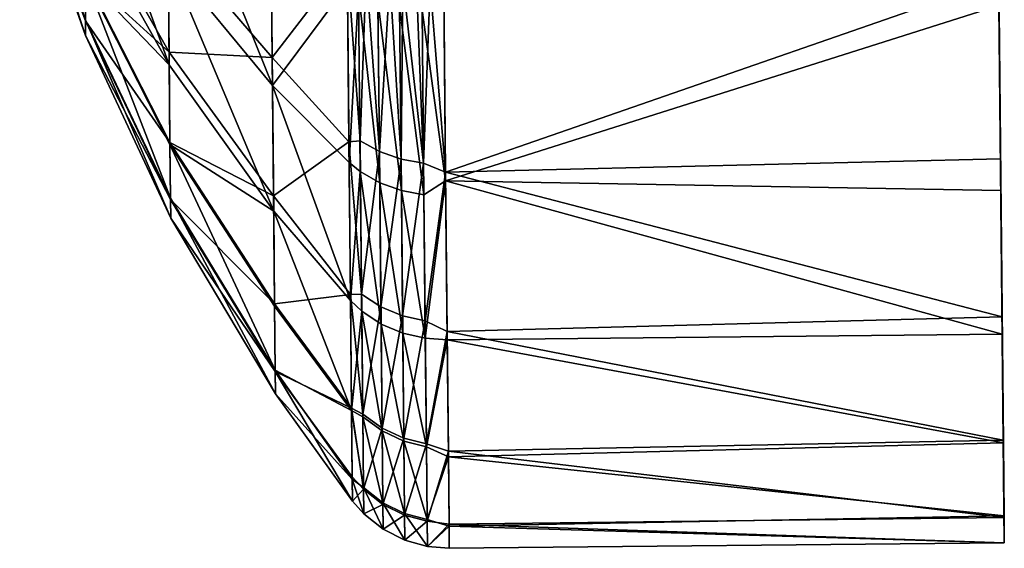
# Model space of a CAD drawing. Header units: centimetres. Extents: x -4.2 to 44.7, y 2.4 to 18.7.
# Tile 204 of 256: x 15.283 to 15.479, y 3.005 to 3.11. Entities that reach past the tile are written whole.
import ezdxf

# ---------------------------------------------------------------- set-up
doc = ezdxf.new("R2010")
doc.units = ezdxf.units.CM
doc.layers.add('429', color=7, linetype='Continuous', true_color=0x57e1c6)

msp = doc.modelspace()

# ---------------------------------------------------------------- meshes
at = {"layer": '429', "color": 9, "true_color": 0xc6c1bc}
mesh = msp.add_polyface(dxfattribs=at)
corners = [(15.47806, 3.13345, 6.98171), (15.4779, 3.13177, 6.981), (15.47794, 3.14497, 6.96028), (15.47798, 3.12393, 7.00595), (15.47813, 3.12571, 7.00632), (15.47801, 3.12103, 7.03302), (15.47816, 3.12286, 7.03303), (15.47798, 3.12375, 7.0607), (15.47813, 3.12553, 7.06034), (15.4779, 3.13207, 7.08724), (15.47805, 3.13374, 7.08652), (15.47777, 3.14532, 7.11103), (15.47857, 3.13546, 7.08578), (15.47865, 3.12736, 7.05997), (15.47868, 3.12472, 7.03304), (15.47865, 3.12754, 7.0067), (15.47857, 3.13517, 6.98244), (15.47744, 3.17877, 6.92306), (15.47846, 3.07613, 6.86018), (15.47809, 3.11296, 6.82876), (15.47763, 3.15888, 6.94003), (15.47874, 3.04755, 6.89581), (15.47779, 3.14345, 6.95927), (15.47896, 3.02593, 6.93605), (15.4779, 3.13177, 6.981), (15.4791, 3.01141, 6.98224), (15.47798, 3.12393, 7.00595), (15.47915, 3.00604, 7.03239), (15.47801, 3.12103, 7.03302), (15.4791, 3.01106, 7.08364), (15.47798, 3.12375, 7.0607), (15.47895, 3.02648, 7.13278), (15.4779, 3.13207, 7.08724), (15.47871, 3.05102, 7.17684), (15.47777, 3.14532, 7.11103), (15.47839, 3.08244, 7.21368), (15.4776, 3.16229, 7.13092), (15.47804, 3.11808, 7.24226), (15.36792, 3.07978, 7.21215), (15.47839, 3.08244, 7.21368), (15.47804, 3.11808, 7.24226), (15.47871, 3.05102, 7.17684), (15.36823, 3.0481, 7.17419), (15.47895, 3.02648, 7.13278), (15.36847, 3.02426, 7.13013), (15.4791, 3.01106, 7.08364), (15.36861, 3.00974, 7.08253), (15.47915, 3.00604, 7.03239), (15.36862, 3.00934, 6.98707), (15.4791, 3.01141, 6.98224), (15.36848, 3.02317, 6.94005), (15.47896, 3.02593, 6.93605), (15.36825, 3.04645, 6.89581), (15.47874, 3.04755, 6.89581), (15.36793, 3.07806, 6.85709), (15.47846, 3.07613, 6.86018), (15.47809, 3.11296, 6.82876), (15.36756, 3.11593, 6.82598), (15.47765, 3.15702, 6.80421)]
mesh.append_faces([[corners[k] for k in face] for face in [(0, 1, 2), (0, 3, 1), (4, 3, 0), (4, 5, 3), (6, 5, 4), (6, 7, 5), (8, 7, 6), (8, 9, 7), (10, 9, 8), (10, 11, 9), (12, 8, 13), (8, 12, 10), (13, 6, 14), (6, 13, 8), (14, 4, 15), (4, 14, 6), (15, 0, 16), (0, 15, 4), (2, 16, 0), (17, 18, 19), (20, 18, 17), (20, 21, 18), (22, 21, 20), (22, 23, 21), (24, 23, 22), (24, 25, 23), (26, 25, 24), (26, 27, 25), (28, 27, 26), (28, 29, 27), (30, 29, 28), (30, 31, 29), (32, 31, 30), (32, 33, 31), (34, 33, 32), (34, 35, 33), (36, 35, 34), (36, 37, 35), (38, 39, 40), (38, 41, 39), (42, 43, 41), (44, 45, 43), (46, 47, 45), (48, 49, 47), (50, 51, 49), (52, 53, 51), (54, 55, 53), (54, 56, 55), (57, 58, 56)]], dxfattribs={"color": 9})
mesh = msp.add_polyface(dxfattribs=at)
corners = [(15.29582, 3.14827, 6.93153), (15.31289, 3.10118, 6.93239), (15.29598, 3.13143, 6.95252), (15.31268, 3.12218, 6.9062), (15.33369, 3.07206, 6.91298), (15.33344, 3.09708, 6.88179), (15.34899, 3.05424, 6.9011), (15.34871, 3.08173, 6.86683), (15.34836, 3.11715, 6.83661), (15.33312, 3.12933, 6.85427), (15.34794, 3.15952, 6.813), (15.31241, 3.14925, 6.88311), (15.29598, 3.13143, 6.95252), (15.28681, 3.14341, 6.98271), (15.28633, 3.15347, 6.96716), (15.28808, 3.13371, 6.99845), (15.2962, 3.11015, 7.00342), (15.28319, 3.1464, 7.01109), (15.29611, 3.1187, 6.97622), (15.31289, 3.10118, 6.93239), (15.31304, 3.08529, 6.96196), (15.33369, 3.07206, 6.91298), (15.33388, 3.05313, 6.94822), (15.34867, 3.08583, 7.20486), (15.33339, 3.10261, 7.19128), (15.33366, 3.0751, 7.15903), (15.34831, 3.12207, 7.23428), (15.33308, 3.13381, 7.21631), (15.34793, 3.16077, 7.25507), (15.31315, 3.07462, 6.9959), (15.29623, 3.10699, 7.03296), (15.28321, 3.14404, 7.03316), (15.31319, 3.07068, 7.03275), (15.2962, 3.10995, 7.06314), (15.28319, 3.14625, 7.05573), (15.31315, 3.07437, 7.07042), (15.29611, 3.11903, 7.09208), (15.28312, 3.15303, 7.07736), (15.29596, 3.13348, 7.11803), (15.31304, 3.0857, 7.10653), (15.33388, 3.05361, 7.12046), (15.31286, 3.10373, 7.13891), (15.31263, 3.12682, 7.16598), (15.29578, 3.15199, 7.13973), (15.31237, 3.15301, 7.18698)]
mesh.append_faces([[corners[k] for k in face] for face in [(0, 1, 2), (3, 1, 0), (3, 4, 1), (5, 4, 3), (5, 6, 4), (5, 7, 6), (5, 8, 7), (9, 8, 5), (9, 10, 8), (11, 5, 3), (5, 11, 9), (12, 13, 14), (15, 16, 17), (15, 18, 16), (13, 18, 15), (12, 18, 13), (19, 18, 12), (19, 20, 18), (21, 20, 19), (21, 22, 20), (23, 24, 25), (26, 24, 23), (26, 27, 24), (28, 27, 26), (18, 29, 16), (29, 18, 20), (17, 30, 31), (30, 17, 16), (16, 32, 30), (32, 16, 29), (31, 33, 34), (33, 31, 30), (30, 35, 33), (35, 30, 32), (34, 36, 37), (36, 34, 33), (38, 37, 36), (33, 39, 36), (39, 33, 35), (35, 40, 39), (36, 41, 38), (41, 36, 39), (39, 25, 41), (25, 39, 40), (38, 42, 43), (42, 38, 41), (41, 24, 42), (24, 41, 25), (42, 27, 44), (27, 42, 24)]], dxfattribs={"color": 9})
mesh = msp.add_polyface(dxfattribs=at)
corners = [(15.47804, 3.11808, 7.24226), (15.36715, 3.15722, 7.26388), (15.36755, 3.11698, 7.24226), (15.36792, 3.07978, 7.21215), (15.47804, 3.11808, 7.24226), (15.36755, 3.11698, 7.24226), (15.36756, 3.11593, 6.82598), (15.47809, 3.11296, 6.82876), (15.36793, 3.07806, 6.85709), (15.35088, 3.08606, 7.20862), (15.34867, 3.08583, 7.20486), (15.35119, 3.05552, 7.17282), (15.34831, 3.12207, 7.23428), (15.3521, 3.11992, 7.23758), (15.35474, 3.08393, 7.21086), (15.35436, 3.11902, 7.23898), (15.35681, 3.11827, 7.24015), (15.35905, 3.08243, 7.21246), (15.35942, 3.11768, 7.24108), (15.36353, 3.08158, 7.21339), (15.36211, 3.11727, 7.24174), (15.36484, 3.11704, 7.24213), (15.36792, 3.07978, 7.21215), (15.36755, 3.11698, 7.24226), (15.36384, 3.05021, 7.17661), (15.36323, 3.11205, 6.82908), (15.36793, 3.07806, 6.85709), (15.36359, 3.07527, 6.86046), (15.36756, 3.11593, 6.82598), (15.36279, 3.15603, 6.80458), (15.36714, 3.15766, 6.80347), (15.35059, 3.11572, 6.83452), (15.34836, 3.11715, 6.83661), (15.35016, 3.15853, 6.81067), (15.34871, 3.08173, 6.86683), (15.35094, 3.07992, 6.86506), (15.34899, 3.05424, 6.9011), (15.35937, 3.05122, 7.17588), (15.35505, 3.053, 7.1746), (15.3594, 3.04777, 6.89674), (15.3548, 3.07771, 6.8629), (15.35912, 3.07615, 6.86135), (15.35508, 3.04958, 6.89797), (15.35875, 3.11274, 6.83014), (15.35444, 3.11397, 6.83196), (15.35832, 3.1565, 6.80576), (15.35401, 3.15734, 6.80781), (15.36278, 3.15733, 7.26351), (15.36484, 3.11704, 7.24213), (15.36755, 3.11698, 7.24226), (15.36211, 3.11727, 7.24174), (15.35831, 3.15779, 7.26233), (15.35942, 3.11768, 7.24108), (15.35681, 3.11827, 7.24015), (15.354, 3.15862, 7.26028), (15.35436, 3.11902, 7.23898), (15.35015, 3.1598, 7.25741), (15.3521, 3.11992, 7.23758), (15.34831, 3.12207, 7.23428), (15.34867, 3.08583, 7.20486), (15.33366, 3.0751, 7.15903), (15.34898, 3.05544, 7.16824)]
mesh.append_faces([[corners[k] for k in face] for face in [(0, 1, 2), (3, 4, 5), (6, 7, 8), (9, 10, 11), (9, 12, 10), (9, 13, 12), (14, 13, 9), (14, 15, 13), (14, 16, 15), (17, 16, 14), (17, 18, 16), (19, 18, 17), (19, 20, 18), (19, 21, 20), (21, 22, 23), (19, 22, 21), (24, 22, 19), (25, 26, 27), (25, 28, 26), (29, 28, 25), (29, 30, 28), (31, 32, 33), (31, 34, 32), (35, 34, 31), (35, 36, 34), (37, 19, 17), (38, 17, 14), (11, 14, 9), (39, 40, 41), (42, 35, 40), (27, 43, 25), (43, 27, 41), (41, 44, 43), (44, 41, 40), (40, 31, 44), (31, 40, 35), (25, 45, 29), (45, 25, 43), (43, 46, 45), (46, 43, 44), (44, 33, 46), (33, 44, 31), (47, 48, 49), (47, 50, 48), (51, 52, 50), (51, 53, 52), (54, 55, 53), (56, 57, 55), (56, 58, 57), (59, 60, 61)]], dxfattribs={"color": 9})
mesh = msp.add_polyface(dxfattribs=at)
corners = [(15.34899, 3.05424, 6.9011), (15.35094, 3.07992, 6.86506), (15.35122, 3.05214, 6.89969), (15.34921, 3.03239, 6.94234), (15.35143, 3.03113, 6.9388), (15.35157, 3.01702, 6.98369), (15.34934, 3.01873, 6.98793), (15.35162, 3.0118, 7.03243), (15.34938, 3.01433, 7.03531), (15.35157, 3.01668, 7.08224), (15.34934, 3.01916, 7.08174), (15.3492, 3.03286, 7.12635), (15.35142, 3.03167, 7.13), (15.34898, 3.05544, 7.16824), (15.35119, 3.05552, 7.17282), (15.34867, 3.08583, 7.20486), (15.35474, 3.08393, 7.21086), (15.35505, 3.053, 7.1746), (15.35529, 3.02884, 7.13123), (15.35937, 3.05122, 7.17588), (15.35544, 3.01367, 7.08286), (15.35549, 3.00873, 7.03241), (15.35544, 3.014, 6.98305), (15.35529, 3.0283, 6.93758), (15.35508, 3.04958, 6.89797), (15.3548, 3.07771, 6.8629), (15.3594, 3.04777, 6.89674), (15.34921, 3.03239, 6.94234), (15.33369, 3.07206, 6.91298), (15.34899, 3.05424, 6.9011), (15.33388, 3.05313, 6.94822), (15.33401, 3.04041, 6.98866), (15.34934, 3.01873, 6.98793), (15.33405, 3.03572, 7.03256), (15.34938, 3.01433, 7.03531), (15.33401, 3.04011, 7.07744), (15.34934, 3.01916, 7.08174), (15.3492, 3.03286, 7.12635), (15.33388, 3.05361, 7.12046), (15.34898, 3.05544, 7.16824), (15.33366, 3.0751, 7.15903), (15.31304, 3.08529, 6.96196), (15.31315, 3.07462, 6.9959), (15.31319, 3.07068, 7.03275), (15.31315, 3.07437, 7.07042)]
mesh.append_faces([[corners[k] for k in face] for face in [(0, 1, 2), (2, 3, 0), (4, 3, 2), (5, 3, 4), (5, 6, 3), (7, 6, 5), (7, 8, 6), (9, 8, 7), (9, 10, 8), (9, 11, 10), (12, 11, 9), (12, 13, 11), (14, 13, 12), (14, 15, 13), (16, 14, 17), (18, 19, 17), (17, 12, 18), (12, 17, 14), (18, 9, 20), (9, 18, 12), (20, 7, 21), (7, 20, 9), (21, 5, 22), (5, 21, 7), (22, 4, 23), (4, 22, 5), (23, 2, 24), (2, 23, 4), (25, 26, 24), (1, 24, 2), (27, 28, 29), (27, 30, 28), (27, 31, 30), (32, 31, 27), (32, 33, 31), (34, 33, 32), (34, 35, 33), (36, 35, 34), (37, 35, 36), (37, 38, 35), (39, 38, 37), (39, 40, 38), (41, 31, 42), (31, 41, 30), (42, 33, 43), (33, 42, 31), (43, 35, 44), (35, 43, 33), (38, 44, 35)]], dxfattribs={"color": 9})
mesh = msp.add_polyface(dxfattribs=at)
corners = [(15.36823, 3.0481, 7.17419), (15.47871, 3.05102, 7.17684), (15.36792, 3.07978, 7.21215), (15.36847, 3.02426, 7.13013), (15.47895, 3.02648, 7.13278), (15.36861, 3.00974, 7.08253), (15.4791, 3.01106, 7.08364), (15.36866, 3.00494, 7.03428), (15.47915, 3.00604, 7.03239), (15.36862, 3.00934, 6.98707), (15.36848, 3.02317, 6.94005), (15.4791, 3.01141, 6.98224), (15.36825, 3.04645, 6.89581), (15.47896, 3.02593, 6.93605), (15.36793, 3.07806, 6.85709), (15.47874, 3.04755, 6.89581), (15.36384, 3.05021, 7.17661), (15.36823, 3.0481, 7.17419), (15.36792, 3.07978, 7.21215), (15.36409, 3.02571, 7.13263), (15.36847, 3.02426, 7.13013), (15.36424, 3.01031, 7.08357), (15.36861, 3.00974, 7.08253), (15.36429, 3.0053, 7.03239), (15.36866, 3.00494, 7.03428), (15.36862, 3.00934, 6.98707), (15.36424, 3.01066, 6.98233), (15.36848, 3.02317, 6.94005), (15.36409, 3.02515, 6.93621), (15.36825, 3.04645, 6.89581), (15.36388, 3.04674, 6.89603), (15.36793, 3.07806, 6.85709), (15.36359, 3.07527, 6.86046), (15.36353, 3.08158, 7.21339), (15.35937, 3.05122, 7.17588), (15.35905, 3.08243, 7.21246), (15.35505, 3.053, 7.1746), (15.35961, 3.02684, 7.13212), (15.35529, 3.02884, 7.13123), (15.35976, 3.01153, 7.08331), (15.35544, 3.01367, 7.08286), (15.35981, 3.00654, 7.0324), (15.35549, 3.00873, 7.03241), (15.35976, 3.01187, 6.98259), (15.35544, 3.014, 6.98305), (15.35961, 3.02629, 6.93671), (15.35529, 3.0283, 6.93758), (15.3594, 3.04777, 6.89674), (15.35508, 3.04958, 6.89797), (15.35912, 3.07615, 6.86135)]
mesh.append_faces([[corners[k] for k in face] for face in [(0, 1, 2), (3, 4, 0), (5, 6, 3), (7, 8, 5), (9, 8, 7), (10, 11, 9), (12, 13, 10), (14, 15, 12), (16, 17, 18), (19, 17, 16), (19, 20, 17), (21, 20, 19), (21, 22, 20), (23, 22, 21), (23, 24, 22), (23, 25, 24), (26, 25, 23), (26, 27, 25), (28, 27, 26), (28, 29, 27), (30, 29, 28), (30, 31, 29), (32, 31, 30), (33, 34, 16), (35, 36, 34), (16, 37, 19), (37, 16, 34), (34, 38, 37), (19, 39, 21), (39, 19, 37), (37, 40, 39), (40, 37, 38), (21, 41, 23), (41, 21, 39), (39, 42, 41), (42, 39, 40), (23, 43, 26), (43, 23, 41), (41, 44, 43), (44, 41, 42), (26, 45, 28), (45, 26, 43), (43, 46, 45), (46, 43, 44), (28, 47, 30), (47, 28, 45), (45, 48, 47), (48, 45, 46), (30, 49, 32), (49, 30, 47)]], dxfattribs={"color": 9})

doc.saveas('drawing.dxf')
